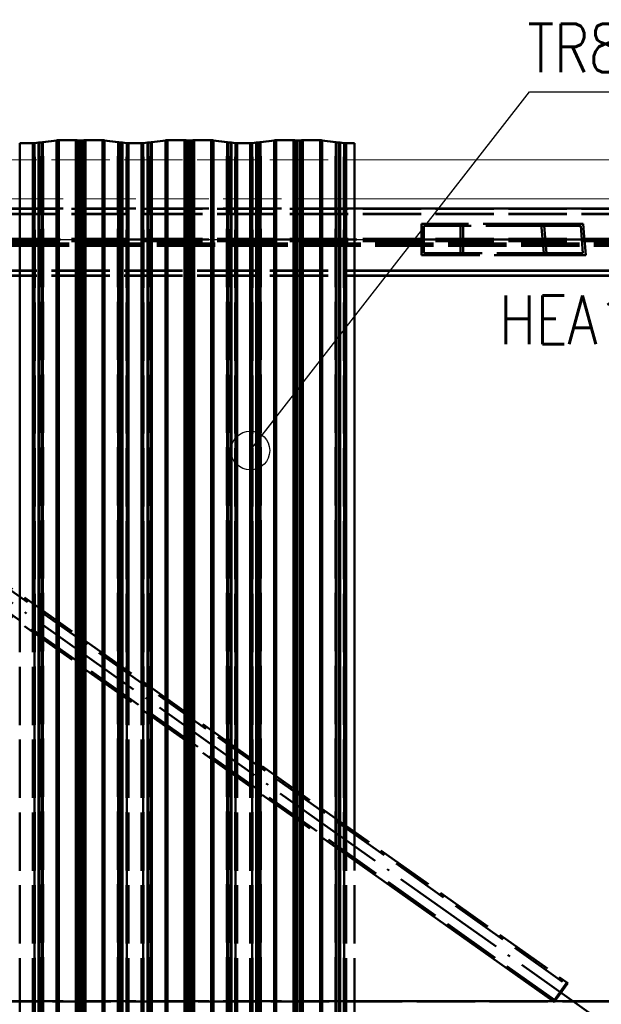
# Paper-space layout 'Layout1' of a CAD drawing. Extents: x -2 to 1033, y -36 to 596.
# Tile 81 of 126: x 385 to 415, y 476 to 526. Entities that reach past the tile are written whole.
import ezdxf

# ---------------------------------------------------------------- set-up
doc = ezdxf.new("R2010")
doc.units = 0
for name, pattern in [('ACAD_ISO02W100', [15, 12, -3]), ('ACAD_ISO04W100', [30.5, 24, -3, 0.5, -3]), ('HP_01_CER_B', [8, 5, -1, 1, -1])]:
    doc.linetypes.add(name, pattern=pattern)
for name, color, linetype, lineweight in [('SS_OSY_025', 7, 'HP_01_CER_B', 25), ('SS_PODKLADY_PANELY', 9, 'CONTINUOUS', 13), ('SS_POPIS_PROFILU', 13, 'CONTINUOUS', 25), ('SS_VAZNICE', 123, 'CONTINUOUS', 50), ('SS_ZTUŽENÍ STĚNY', 203, 'CONTINUOUS', 50), ('SS_ZTUŽENÍ STŘECHA', 211, 'CONTINUOUS', 50)]:
    doc.layers.add(name, color=color, linetype=linetype, lineweight=lineweight)
doc.layers.add('SS_PLECHY', color=7, linetype='CONTINUOUS', lineweight=50, true_color=0xb47846)
doc.styles.add('romans.shx', font='romans.shx', dxfattribs={"height": 5})

psp = doc.layouts.get("Layout1")

# ---------------------------------------------------------------- linework, layer by layer
at = {"layer": 'SS_OSY_025', "linetype": 'ACAD_ISO04W100', "ltscale": 0.25}
psp.add_line((346.5181, 514.9378), (606.5483, 514.9378), dxfattribs=at)
at = {"layer": 'SS_PLECHY', "color": 5, "linetype": 'Continuous', "ltscale": 0.25}
for p, q in [((385.967, 519.8958), (385.2961, 519.8958)), ((385.2961, 496.6714), (385.2961, 519.8958)), ((385.967, 496.1952), (385.967, 519.8958)), ((386.2705, 519.9305), (386.0588, 519.9004)), ((386.0588, 519.9004), (386.0588, 429.9443)), ((386.2705, 519.9305), (386.2705, 429.9744)), ((386.4501, 519.9412), (386.3175, 519.9345)), ((386.3175, 519.9345), (386.3175, 429.9784)), ((386.4501, 519.9412), (386.4501, 429.9851)), ((387.1966, 520.0449), (386.4899, 519.9446)), ((386.4899, 519.9446), (386.4899, 429.9885)), ((387.1966, 520.0449), (387.1966, 430.0889)), ((388.183, 520.0504), (387.3051, 520.0504)), ((387.3051, 520.0504), (387.3051, 430.0943)), ((388.183, 520.0504), (388.183, 430.0943)), ((388.3679, 520.041), (388.2571, 520.0482)), ((388.2571, 520.0482), (388.2571, 430.0922)), ((388.3679, 520.041), (388.3679, 430.085)), ((388.604, 520.0482), (388.4932, 520.041)), ((388.4932, 520.041), (388.4932, 430.085)), ((388.604, 520.0482), (388.604, 430.0922)), ((389.556, 520.0504), (388.678, 520.0504)), ((388.678, 520.0504), (388.678, 430.0943)), ((389.556, 520.0504), (389.556, 430.0943)), ((390.3712, 519.9446), (389.6645, 520.0449)), ((389.6645, 520.0449), (389.6645, 430.0889)), ((390.3712, 519.9446), (390.3712, 429.9885)), ((390.5436, 519.9345), (390.4109, 519.9412)), ((390.4109, 519.9412), (390.4109, 429.9851)), ((390.5436, 519.9345), (390.5436, 429.9784)), ((390.8023, 519.9004), (390.5906, 519.9305)), ((390.5906, 519.9305), (390.5906, 429.9744)), ((390.8023, 519.9004), (390.8023, 429.9443)), ((391.565, 519.8958), (390.8941, 519.8958)), ((390.8941, 492.6973), (390.8941, 519.8958)), ((391.565, 492.2211), (391.565, 519.8958)), ((391.8685, 519.9305), (391.6568, 519.9004)), ((391.6568, 519.9004), (391.6568, 429.9443)), ((391.8685, 519.9305), (391.8685, 429.9744)), ((392.0481, 519.9412), (391.9155, 519.9345)), ((391.9155, 519.9345), (391.9155, 429.9784)), ((392.0481, 519.9412), (392.0481, 429.9851)), ((392.7946, 520.0449), (392.0879, 519.9446)), ((392.0879, 519.9446), (392.0879, 429.9885)), ((392.7946, 520.0449), (392.7946, 430.0889)), ((393.781, 520.0504), (392.9031, 520.0504)), ((392.9031, 520.0504), (392.9031, 430.0943)), ((393.781, 520.0504), (393.781, 430.0943)), ((393.9659, 520.041), (393.8551, 520.0482)), ((393.8551, 520.0482), (393.8551, 430.0922)), ((393.9659, 520.041), (393.9659, 430.085)), ((394.202, 520.0482), (394.0912, 520.041)), ((394.0912, 520.041), (394.0912, 430.085)), ((394.202, 520.0482), (394.202, 430.0922)), ((395.154, 520.0504), (394.276, 520.0504)), ((394.276, 520.0504), (394.276, 430.0943)), ((395.154, 520.0504), (395.154, 430.0943)), ((395.9692, 519.9446), (395.2625, 520.0449)), ((395.2625, 520.0449), (395.2625, 430.0889)), ((395.9692, 519.9446), (395.9692, 429.9885)), ((396.1416, 519.9345), (396.0089, 519.9412)), ((396.0089, 519.9412), (396.0089, 429.9851)), ((396.1416, 519.9345), (396.1416, 429.9784)), ((396.4003, 519.9004), (396.1886, 519.9305)), ((396.1886, 519.9305), (396.1886, 429.9744)), ((396.4003, 519.9004), (396.4003, 429.9443)), ((397.163, 519.8958), (396.4921, 519.8958)), ((396.4921, 488.7233), (396.4921, 519.8958)), ((397.163, 488.247), (397.163, 519.8958)), ((397.4665, 519.9305), (397.2548, 519.9004)), ((397.2548, 519.9004), (397.2548, 429.9443)), ((397.4665, 519.9305), (397.4665, 429.9744)), ((397.6461, 519.9412), (397.5135, 519.9345)), ((397.5135, 519.9345), (397.5135, 429.9784)), ((397.6461, 519.9412), (397.6461, 429.9851)), ((398.3926, 520.0449), (397.6859, 519.9446)), ((397.6859, 519.9446), (397.6859, 429.9885)), ((398.3926, 520.0449), (398.3926, 430.0889)), ((399.379, 520.0504), (398.5011, 520.0504)), ((398.5011, 520.0504), (398.5011, 430.0943)), ((399.379, 520.0504), (399.379, 430.0943)), ((399.5639, 520.041), (399.4531, 520.0482)), ((399.4531, 520.0482), (399.4531, 430.0922)), ((399.5639, 520.041), (399.5639, 430.085)), ((399.8, 520.0482), (399.6892, 520.041)), ((399.6892, 520.041), (399.6892, 430.085)), ((399.8, 520.0482), (399.8, 430.0922)), ((400.752, 520.0504), (399.874, 520.0504)), ((399.874, 520.0504), (399.874, 430.0943)), ((400.752, 520.0504), (400.752, 430.0943)), ((401.5672, 519.9446), (400.8605, 520.0449)), ((400.8605, 520.0449), (400.8605, 430.0889)), ((401.5672, 519.9446), (401.5672, 429.9885)), ((401.7396, 519.9345), (401.6069, 519.9412)), ((401.6069, 519.9412), (401.6069, 429.9851)), ((401.7396, 519.9345), (401.7396, 429.9784)), ((401.9983, 519.9004), (401.7866, 519.9305)), ((401.7866, 519.9305), (401.7866, 429.9744)), ((401.9983, 519.9004), (401.9983, 429.9443)), ((402.5255, 519.8958), (402.0901, 519.8958)), ((402.0901, 484.7492), (402.0901, 519.8958)), ((402.5255, 484.4401), (402.5255, 519.8958))]:
    psp.add_line(p, q, dxfattribs=at)
at = {"layer": 'SS_PLECHY', "color": 5, "linetype": 'ACAD_ISO02W100', "ltscale": 0.25}
for p, q in [((385.967, 519.8939), (385.2961, 519.8939)), ((386.2872, 519.9295), (386.0755, 519.8994)), ((386.0755, 429.9433), (386.0755, 519.8994)), ((386.2872, 429.9734), (386.2872, 519.9295)), ((386.4596, 519.9395), (386.3269, 519.9329)), ((386.3269, 429.9768), (386.3269, 519.9329)), ((386.4596, 429.9835), (386.4596, 519.9395)), ((387.2133, 520.0439), (386.5066, 519.9436)), ((386.5066, 429.9875), (386.5066, 519.9436)), ((387.2133, 430.0878), (387.2133, 520.0439)), ((388.183, 520.0485), (387.3051, 520.0485)), ((388.3565, 520.0395), (388.2457, 520.0467)), ((388.2457, 430.0906), (388.2457, 520.0467)), ((388.3565, 430.0834), (388.3565, 520.0395)), ((388.6154, 520.0467), (388.5045, 520.0395)), ((388.5045, 430.0834), (388.5045, 520.0395)), ((388.6154, 430.0906), (388.6154, 520.0467)), ((389.556, 520.0485), (388.678, 520.0485)), ((390.3545, 519.9436), (389.6478, 520.0439)), ((389.6478, 430.0878), (389.6478, 520.0439)), ((390.3545, 429.9875), (390.3545, 519.9436)), ((390.5341, 519.9329), (390.4015, 519.9395)), ((390.4015, 429.9835), (390.4015, 519.9395)), ((390.5341, 429.9768), (390.5341, 519.9329)), ((390.7856, 519.8994), (390.5739, 519.9295)), ((390.5739, 429.9734), (390.5739, 519.9295)), ((390.7856, 429.9433), (390.7856, 519.8994)), ((391.565, 519.8939), (390.8941, 519.8939)), ((391.8852, 519.9295), (391.6735, 519.8994)), ((391.6735, 429.9433), (391.6735, 519.8994)), ((391.8852, 429.9734), (391.8852, 519.9295)), ((392.0576, 519.9395), (391.9249, 519.9329)), ((391.9249, 429.9768), (391.9249, 519.9329)), ((392.0576, 429.9835), (392.0576, 519.9395)), ((392.8113, 520.0439), (392.1046, 519.9436)), ((392.1046, 429.9875), (392.1046, 519.9436)), ((392.8113, 430.0878), (392.8113, 520.0439)), ((393.781, 520.0485), (392.9031, 520.0485)), ((393.9545, 520.0395), (393.8437, 520.0467)), ((393.8437, 430.0906), (393.8437, 520.0467)), ((393.9545, 430.0834), (393.9545, 520.0395)), ((394.2134, 520.0467), (394.1025, 520.0395)), ((394.1025, 430.0834), (394.1025, 520.0395)), ((394.2134, 430.0906), (394.2134, 520.0467)), ((395.154, 520.0485), (394.276, 520.0485)), ((395.9525, 519.9436), (395.2458, 520.0439)), ((395.2458, 430.0878), (395.2458, 520.0439)), ((395.9525, 429.9875), (395.9525, 519.9436)), ((396.1321, 519.9329), (395.9995, 519.9395)), ((395.9995, 429.9835), (395.9995, 519.9395)), ((396.1321, 429.9768), (396.1321, 519.9329)), ((396.3836, 519.8994), (396.1719, 519.9295)), ((396.1719, 429.9734), (396.1719, 519.9295)), ((396.3836, 429.9433), (396.3836, 519.8994)), ((397.163, 519.8939), (396.4921, 519.8939)), ((397.4832, 519.9295), (397.2715, 519.8994)), ((397.2715, 429.9433), (397.2715, 519.8994)), ((397.4832, 429.9734), (397.4832, 519.9295)), ((397.6556, 519.9395), (397.5229, 519.9329)), ((397.5229, 429.9768), (397.5229, 519.9329)), ((397.6556, 429.9835), (397.6556, 519.9395)), ((398.4093, 520.0439), (397.7026, 519.9436)), ((397.7026, 429.9875), (397.7026, 519.9436)), ((398.4093, 430.0878), (398.4093, 520.0439)), ((399.379, 520.0485), (398.5011, 520.0485)), ((399.5525, 520.0395), (399.4417, 520.0467)), ((399.4417, 430.0906), (399.4417, 520.0467)), ((399.5525, 430.0834), (399.5525, 520.0395)), ((399.8114, 520.0467), (399.7005, 520.0395)), ((399.7005, 430.0834), (399.7005, 520.0395)), ((399.8114, 430.0906), (399.8114, 520.0467)), ((400.752, 520.0485), (399.874, 520.0485)), ((401.5505, 519.9436), (400.8438, 520.0439)), ((400.8438, 430.0878), (400.8438, 520.0439)), ((401.5505, 429.9875), (401.5505, 519.9436)), ((401.7301, 519.9329), (401.5975, 519.9395)), ((401.5975, 429.9835), (401.5975, 519.9395)), ((401.7301, 429.9768), (401.7301, 519.9329)), ((401.9816, 519.8994), (401.7699, 519.9295)), ((401.7699, 429.9734), (401.7699, 519.9295)), ((401.9816, 429.9433), (401.9816, 519.8994)), ((402.5255, 519.8939), (402.0901, 519.8939)), ((385.2961, 429.9378), (385.2961, 496.6714)), ((385.967, 429.9378), (385.967, 496.1952)), ((390.8941, 429.9378), (390.8941, 492.6973)), ((391.565, 429.9378), (391.565, 492.2211)), ((396.4921, 429.9378), (396.4921, 488.7233)), ((397.163, 429.9378), (397.163, 488.247)), ((402.0901, 429.9378), (402.0901, 484.7492)), ((402.5255, 429.9397), (402.5255, 484.4401))]:
    psp.add_line(p, q, dxfattribs=at)
at = {"layer": 'SS_PLECHY', "color": 5, "linetype": 'Continuous', "ltscale": 0.25, "extrusion": (6.45653e-13, 0.9956, -0.093704)}
psp.add_arc((-385.967, 48.717, 517.6186), 0.11, 213.42481, 270, dxfattribs=at)
at = {"layer": 'SS_PLECHY', "color": 5, "linetype": 'ACAD_ISO02W100', "ltscale": 0.25, "extrusion": (2.28445e-13, 0.9956, -0.093704)}
psp.add_arc((-385.967, 48.717, 517.6186), 0.13, 213.42481, 270, dxfattribs=at)
at = {"layer": 'SS_PLECHY', "color": 5, "linetype": 'Continuous', "ltscale": 0.25, "extrusion": (-4.50159e-13, -0.9956, 0.093704)}
psp.add_arc((386.379, 48.7187, -517.6362), 0.13, 118.264, 146.57519, dxfattribs=at)
at = {"layer": 'SS_PLECHY', "color": 5, "linetype": 'ACAD_ISO02W100', "ltscale": 0.25, "extrusion": (6.56662e-13, -0.9956, 0.093704)}
psp.add_arc((386.379, 48.7187, -517.6362), 0.11, 118.264, 146.57519, dxfattribs=at)
at = {"layer": 'SS_PLECHY', "color": 5, "linetype": 'Continuous', "ltscale": 0.25, "extrusion": (-2.06066e-13, 0.9956, -0.093704)}
psp.add_arc((-386.3981, 48.7212, 517.6626), 0.11, 213.42481, 241.736, dxfattribs=at)
at = {"layer": 'SS_PLECHY', "color": 5, "linetype": 'ACAD_ISO02W100', "ltscale": 0.25, "extrusion": (-2.99897e-14, 0.9956, -0.093704)}
psp.add_arc((-386.3981, 48.7212, 517.6626), 0.13, 213.42481, 241.736, dxfattribs=at)
at = {"layer": 'SS_PLECHY', "color": 5, "linetype": 'Continuous', "ltscale": 0.25, "extrusion": (-3.62768e-12, -0.9956, 0.093704)}
psp.add_arc((387.3051, 48.7294, -517.7501), 0.13, 90, 146.57519, dxfattribs=at)
at = {"layer": 'SS_PLECHY', "color": 5, "linetype": 'ACAD_ISO02W100', "ltscale": 0.25, "extrusion": (-1.88598e-12, -0.9956, 0.093704)}
psp.add_arc((387.3051, 48.7294, -517.7501), 0.11, 90, 146.57519, dxfattribs=at)
at = {"layer": 'SS_PLECHY', "color": 5, "linetype": 'Continuous', "ltscale": 0.25, "extrusion": (1.51882e-12, -0.9956, 0.093704)}
psp.add_arc((388.183, 48.7294, -517.7501), 0.13, 55.29912, 90, dxfattribs=at)
at = {"layer": 'SS_PLECHY', "color": 5, "linetype": 'ACAD_ISO02W100', "ltscale": 0.25, "extrusion": (1.12356e-12, -0.9956, 0.093704)}
psp.add_arc((388.183, 48.7294, -517.7501), 0.11, 55.29912, 90, dxfattribs=at)
at = {"layer": 'SS_PLECHY', "color": 5, "linetype": 'ACAD_ISO02W100', "ltscale": 0.25, "extrusion": (-1.12203e-12, 0.9956, -0.093704)}
psp.add_arc((-388.4305, 48.7305, 517.7614), 0.13, 235.29912, 304.70088, dxfattribs=at)
at = {"layer": 'SS_PLECHY', "color": 5, "linetype": 'Continuous', "ltscale": 0.25, "extrusion": (1.71508e-12, 0.9956, -0.093704)}
psp.add_arc((-388.4305, 48.7305, 517.7614), 0.11, 235.29912, 304.70088, dxfattribs=at)
at = {"layer": 'SS_PLECHY', "color": 5, "linetype": 'Continuous', "ltscale": 0.25, "extrusion": (-9.80196e-13, -0.9956, 0.093704)}
psp.add_arc((388.678, 48.7294, -517.7501), 0.13, 90, 124.70088, dxfattribs=at)
at = {"layer": 'SS_PLECHY', "color": 5, "linetype": 'ACAD_ISO02W100', "ltscale": 0.25, "extrusion": (-1.79522e-12, -0.9956, 0.093704)}
psp.add_arc((388.678, 48.7294, -517.7501), 0.11, 90, 124.70088, dxfattribs=at)
at = {"layer": 'SS_PLECHY', "color": 5, "linetype": 'Continuous', "ltscale": 0.25, "extrusion": (1.14572e-12, -0.9956, 0.093704)}
psp.add_arc((389.556, 48.7294, -517.7501), 0.13, 33.42481, 90, dxfattribs=at)
at = {"layer": 'SS_PLECHY', "color": 5, "linetype": 'ACAD_ISO02W100', "ltscale": 0.25, "extrusion": (2.27105e-12, -0.9956, 0.093704)}
psp.add_arc((389.556, 48.7294, -517.7501), 0.11, 33.42481, 90, dxfattribs=at)
at = {"layer": 'SS_PLECHY', "color": 5, "linetype": 'ACAD_ISO02W100', "ltscale": 0.25, "extrusion": (-5.07477e-13, 0.9956, -0.093704)}
psp.add_arc((-390.463, 48.7212, 517.6626), 0.13, 298.264, 326.57519, dxfattribs=at)
at = {"layer": 'SS_PLECHY', "color": 5, "linetype": 'Continuous', "ltscale": 0.25, "extrusion": (-2.72024e-13, 0.9956, -0.093704)}
psp.add_arc((-390.463, 48.7212, 517.6626), 0.11, 298.264, 326.57519, dxfattribs=at)
at = {"layer": 'SS_PLECHY', "color": 5, "linetype": 'ACAD_ISO02W100', "ltscale": 0.25, "extrusion": (-1.16481e-12, -0.9956, 0.093704)}
psp.add_arc((390.4821, 48.7187, -517.6362), 0.11, 33.42481, 61.736, dxfattribs=at)
at = {"layer": 'SS_PLECHY', "color": 5, "linetype": 'Continuous', "ltscale": 0.25, "extrusion": (-1.00043e-12, -0.9956, 0.093704)}
psp.add_arc((390.4821, 48.7187, -517.6362), 0.13, 33.42481, 61.736, dxfattribs=at)
at = {"layer": 'SS_PLECHY', "color": 5, "linetype": 'ACAD_ISO02W100', "ltscale": 0.25, "extrusion": (-6.78666e-13, 0.9956, -0.093704)}
psp.add_arc((-390.8941, 48.717, 517.6186), 0.13, 270, 326.57519, dxfattribs=at)
at = {"layer": 'SS_PLECHY', "color": 5, "linetype": 'Continuous', "ltscale": 0.25, "extrusion": (-2.39363e-12, 0.9956, -0.093704)}
psp.add_arc((-390.8941, 48.717, 517.6186), 0.11, 270, 326.57519, dxfattribs=at)
at = {"layer": 'SS_PLECHY', "color": 5, "linetype": 'Continuous', "ltscale": 0.25, "extrusion": (1.33401e-12, 0.9956, -0.093704)}
psp.add_arc((-391.565, 48.717, 517.6186), 0.11, 213.42481, 270, dxfattribs=at)
at = {"layer": 'SS_PLECHY', "color": 5, "linetype": 'ACAD_ISO02W100', "ltscale": 0.25, "extrusion": (1.32355e-12, 0.9956, -0.093704)}
psp.add_arc((-391.565, 48.717, 517.6186), 0.13, 213.42481, 270, dxfattribs=at)
at = {"layer": 'SS_PLECHY', "color": 5, "linetype": 'Continuous', "ltscale": 0.25, "extrusion": (5.98746e-13, -0.9956, 0.093704)}
psp.add_arc((391.977, 48.7187, -517.6362), 0.13, 118.264, 146.57519, dxfattribs=at)
at = {"layer": 'SS_PLECHY', "color": 5, "linetype": 'ACAD_ISO02W100', "ltscale": 0.25, "extrusion": (1.65893e-12, -0.9956, 0.093704)}
psp.add_arc((391.977, 48.7187, -517.6362), 0.11, 118.264, 146.57519, dxfattribs=at)
at = {"layer": 'SS_PLECHY', "color": 5, "linetype": 'Continuous', "ltscale": 0.25, "extrusion": (-2.20289e-13, 0.9956, -0.093704)}
psp.add_arc((-391.9961, 48.7212, 517.6626), 0.11, 213.42481, 241.736, dxfattribs=at)
at = {"layer": 'SS_PLECHY', "color": 5, "linetype": 'ACAD_ISO02W100', "ltscale": 0.25, "extrusion": (1.06512e-12, 0.9956, -0.093704)}
psp.add_arc((-391.9961, 48.7212, 517.6626), 0.13, 213.42481, 241.736, dxfattribs=at)
at = {"layer": 'SS_PLECHY', "color": 5, "linetype": 'Continuous', "ltscale": 0.25, "extrusion": (-2.53257e-12, -0.9956, 0.093704)}
psp.add_arc((392.9031, 48.7294, -517.7501), 0.13, 90, 146.57519, dxfattribs=at)
at = {"layer": 'SS_PLECHY', "color": 5, "linetype": 'ACAD_ISO02W100', "ltscale": 0.25, "extrusion": (-1.19763e-12, -0.9956, 0.093704)}
psp.add_arc((392.9031, 48.7294, -517.7501), 0.11, 90, 146.57519, dxfattribs=at)
at = {"layer": 'SS_PLECHY', "color": 5, "linetype": 'Continuous', "ltscale": 0.25, "extrusion": (1.07949e-12, -0.9956, 0.093704)}
psp.add_arc((393.781, 48.7294, -517.7501), 0.13, 55.29912, 90, dxfattribs=at)
at = {"layer": 'SS_PLECHY', "color": 5, "linetype": 'ACAD_ISO02W100', "ltscale": 0.25, "extrusion": (6.04331e-13, -0.9956, 0.093704)}
psp.add_arc((393.781, 48.7294, -517.7501), 0.11, 55.29912, 90, dxfattribs=at)
at = {"layer": 'SS_PLECHY', "color": 5, "linetype": 'ACAD_ISO02W100', "ltscale": 0.25, "extrusion": (-8.08838e-13, 0.9956, -0.093704)}
psp.add_arc((-394.0285, 48.7305, 517.7614), 0.13, 235.29912, 304.70088, dxfattribs=at)
at = {"layer": 'SS_PLECHY', "color": 5, "linetype": 'Continuous', "ltscale": 0.25, "extrusion": (1.19164e-12, 0.9956, -0.093704)}
psp.add_arc((-394.0285, 48.7305, 517.7614), 0.11, 235.29912, 304.70088, dxfattribs=at)
at = {"layer": 'SS_PLECHY', "color": 5, "linetype": 'Continuous', "ltscale": 0.25, "extrusion": (-7.82787e-13, -0.9956, 0.093704)}
psp.add_arc((394.276, 48.7294, -517.7501), 0.13, 90, 124.70088, dxfattribs=at)
at = {"layer": 'SS_PLECHY', "color": 5, "linetype": 'ACAD_ISO02W100', "ltscale": 0.25, "extrusion": (-7.51113e-13, -0.9956, 0.093704)}
psp.add_arc((394.276, 48.7294, -517.7501), 0.11, 90, 124.70088, dxfattribs=at)
at = {"layer": 'SS_PLECHY', "color": 5, "linetype": 'Continuous', "ltscale": 0.25, "extrusion": (5.63256e-13, -0.9956, 0.093704)}
psp.add_arc((395.154, 48.7294, -517.7501), 0.13, 33.42481, 90, dxfattribs=at)
at = {"layer": 'SS_PLECHY', "color": 5, "linetype": 'ACAD_ISO02W100', "ltscale": 0.25, "extrusion": (9.76813e-13, -0.9956, 0.093704)}
psp.add_arc((395.154, 48.7294, -517.7501), 0.11, 33.42481, 90, dxfattribs=at)
at = {"layer": 'SS_PLECHY', "color": 5, "linetype": 'ACAD_ISO02W100', "ltscale": 0.25, "extrusion": (-1.35555e-12, 0.9956, -0.093704)}
psp.add_arc((-396.061, 48.7212, 517.6626), 0.13, 298.264, 326.57519, dxfattribs=at)
at = {"layer": 'SS_PLECHY', "color": 5, "linetype": 'Continuous', "ltscale": 0.25, "extrusion": (-1.56622e-12, 0.9956, -0.093704)}
psp.add_arc((-396.061, 48.7212, 517.6626), 0.11, 298.264, 326.57519, dxfattribs=at)
at = {"layer": 'SS_PLECHY', "color": 5, "linetype": 'ACAD_ISO02W100', "ltscale": 0.25, "extrusion": (-2.45901e-12, -0.9956, 0.093704)}
psp.add_arc((396.0801, 48.7187, -517.6362), 0.11, 33.42481, 61.736, dxfattribs=at)
at = {"layer": 'SS_PLECHY', "color": 5, "linetype": 'Continuous', "ltscale": 0.25, "extrusion": (-1.80838e-12, -0.9956, 0.093704)}
psp.add_arc((396.0801, 48.7187, -517.6362), 0.13, 33.42481, 61.736, dxfattribs=at)
at = {"layer": 'SS_PLECHY', "color": 5, "linetype": 'ACAD_ISO02W100', "ltscale": 0.25, "extrusion": (-1.26111e-12, 0.9956, -0.093704)}
psp.add_arc((-396.4921, 48.717, 517.6186), 0.13, 270, 326.57519, dxfattribs=at)
at = {"layer": 'SS_PLECHY', "color": 5, "linetype": 'Continuous', "ltscale": 0.25, "extrusion": (-3.6878e-12, 0.9956, -0.093704)}
psp.add_arc((-396.4921, 48.717, 517.6186), 0.11, 270, 326.57519, dxfattribs=at)
at = {"layer": 'SS_PLECHY', "color": 5, "linetype": 'Continuous', "ltscale": 0.25, "extrusion": (2.02237e-12, 0.9956, -0.093704)}
psp.add_arc((-397.163, 48.717, 517.6186), 0.11, 213.42481, 270, dxfattribs=at)
at = {"layer": 'SS_PLECHY', "color": 5, "linetype": 'ACAD_ISO02W100', "ltscale": 0.25, "extrusion": (2.41866e-12, 0.9956, -0.093704)}
psp.add_arc((-397.163, 48.717, 517.6186), 0.13, 213.42481, 270, dxfattribs=at)
at = {"layer": 'SS_PLECHY', "color": 5, "linetype": 'Continuous', "ltscale": 0.25, "extrusion": (1.957e-12, -0.9956, 0.093704)}
psp.add_arc((397.575, 48.7187, -517.6362), 0.13, 118.264, 146.57519, dxfattribs=at)
at = {"layer": 'SS_PLECHY', "color": 5, "linetype": 'ACAD_ISO02W100', "ltscale": 0.25, "extrusion": (2.85973e-12, -0.9956, 0.093704)}
psp.add_arc((397.575, 48.7187, -517.6362), 0.11, 118.264, 146.57519, dxfattribs=at)
at = {"layer": 'SS_PLECHY', "color": 5, "linetype": 'Continuous', "ltscale": 0.25, "extrusion": (9.89875e-13, 0.9956, -0.093704)}
psp.add_arc((-397.5941, 48.7212, 517.6626), 0.11, 213.42481, 241.736, dxfattribs=at)
at = {"layer": 'SS_PLECHY', "color": 5, "linetype": 'ACAD_ISO02W100', "ltscale": 0.25, "extrusion": (2.3772e-12, 0.9956, -0.093704)}
psp.add_arc((-397.5941, 48.7212, 517.6626), 0.13, 213.42481, 241.736, dxfattribs=at)
at = {"layer": 'SS_PLECHY', "color": 5, "linetype": 'Continuous', "ltscale": 0.25, "extrusion": (-1.43749e-12, -0.9956, 0.093704)}
psp.add_arc((398.5011, 48.7294, -517.7501), 0.13, 90, 146.57519, dxfattribs=at)
at = {"layer": 'SS_PLECHY', "color": 5, "linetype": 'ACAD_ISO02W100', "ltscale": 0.25, "extrusion": (-5.09271e-13, -0.9956, 0.093704)}
psp.add_arc((398.5011, 48.7294, -517.7501), 0.11, 90, 146.57519, dxfattribs=at)
at = {"layer": 'SS_PLECHY', "color": 5, "linetype": 'Continuous', "ltscale": 0.25, "extrusion": (1.50734e-13, -0.9956, 0.093704)}
psp.add_arc((399.379, 48.7294, -517.7501), 0.13, 55.29912, 90, dxfattribs=at)
at = {"layer": 'SS_PLECHY', "color": 5, "linetype": 'ACAD_ISO02W100', "ltscale": 0.25, "extrusion": (8.99727e-14, -0.9956, 0.093704)}
psp.add_arc((399.379, 48.7294, -517.7501), 0.11, 55.29912, 90, dxfattribs=at)
at = {"layer": 'SS_PLECHY', "color": 5, "linetype": 'ACAD_ISO02W100', "ltscale": 0.25, "extrusion": (1.32012e-14, 0.9956, -0.093704)}
psp.add_arc((-399.6265, 48.7305, 517.7614), 0.13, 235.29912, 304.70088, dxfattribs=at)
at = {"layer": 'SS_PLECHY', "color": 5, "linetype": 'Continuous', "ltscale": 0.25, "extrusion": (3.13035e-13, 0.9956, -0.093704)}
psp.add_arc((-399.6265, 48.7305, 517.7614), 0.11, 235.29912, 304.70088, dxfattribs=at)
at = {"layer": 'SS_PLECHY', "color": 5, "linetype": 'Continuous', "ltscale": 0.25, "extrusion": (-6.36982e-14, -0.9956, 0.093704)}
psp.add_arc((399.874, 48.7294, -517.7501), 0.13, 90, 124.70088, dxfattribs=at)
at = {"layer": 'SS_PLECHY', "color": 5, "linetype": 'ACAD_ISO02W100', "ltscale": 0.25, "extrusion": (7.94771e-14, -0.9956, 0.093704)}
psp.add_arc((399.874, 48.7294, -517.7501), 0.11, 90, 124.70088, dxfattribs=at)
at = {"layer": 'SS_PLECHY', "color": 5, "linetype": 'Continuous', "ltscale": 0.25, "extrusion": (-1.91904e-14, -0.9956, 0.093704)}
psp.add_arc((400.752, 48.7294, -517.7501), 0.13, 33.42481, 90, dxfattribs=at)
at = {"layer": 'SS_PLECHY', "color": 5, "linetype": 'ACAD_ISO02W100', "ltscale": 0.25, "extrusion": (-3.17386e-13, -0.9956, 0.093704)}
psp.add_arc((400.752, 48.7294, -517.7501), 0.11, 33.42481, 90, dxfattribs=at)
at = {"layer": 'SS_PLECHY', "color": 5, "linetype": 'ACAD_ISO02W100', "ltscale": 0.25, "extrusion": (-2.20362e-12, 0.9956, -0.093704)}
psp.add_arc((-401.659, 48.7212, 517.6626), 0.13, 298.264, 326.57519, dxfattribs=at)
at = {"layer": 'SS_PLECHY', "color": 5, "linetype": 'Continuous', "ltscale": 0.25, "extrusion": (-2.86046e-12, 0.9956, -0.093704)}
psp.add_arc((-401.659, 48.7212, 517.6626), 0.11, 298.264, 326.57519, dxfattribs=at)
at = {"layer": 'SS_PLECHY', "color": 5, "linetype": 'ACAD_ISO02W100', "ltscale": 0.25, "extrusion": (-3.75321e-12, -0.9956, 0.093704)}
psp.add_arc((401.6781, 48.7187, -517.6362), 0.11, 33.42481, 61.736, dxfattribs=at)
at = {"layer": 'SS_PLECHY', "color": 5, "linetype": 'Continuous', "ltscale": 0.25, "extrusion": (-2.66437e-12, -0.9956, 0.093704)}
psp.add_arc((401.6781, 48.7187, -517.6362), 0.13, 33.42481, 61.736, dxfattribs=at)
at = {"layer": 'SS_PLECHY', "color": 5, "linetype": 'ACAD_ISO02W100', "ltscale": 0.25, "extrusion": (-1.95898e-12, 0.9956, -0.093704)}
psp.add_arc((-402.0901, 48.717, 517.6186), 0.13, 270, 326.57519, dxfattribs=at)
at = {"layer": 'SS_PLECHY', "color": 5, "linetype": 'Continuous', "ltscale": 0.25, "extrusion": (-5.23847e-12, 0.9956, -0.093704)}
psp.add_arc((-402.0901, 48.717, 517.6186), 0.11, 270, 326.57519, dxfattribs=at)
at = {"layer": 'SS_PODKLADY_PANELY', "color": 9, "linetype": 'ACAD_ISO02W100', "ltscale": 0.25}
for p, q in [((379.4272, 519.0378), (402.5255, 519.0378)), ((402.5255, 517.0378), (379.4272, 517.0378))]:
    psp.add_line(p, q, dxfattribs=at)
at = {"layer": 'SS_PODKLADY_PANELY', "color": 9, "linetype": 'Continuous', "ltscale": 0.25}
for p, q in [((402.5255, 519.0378), (541.1156, 519.0378)), ((470.9288, 517.0378), (402.5255, 517.0378))]:
    psp.add_line(p, q, dxfattribs=at)
at = {"layer": 'SS_POPIS_PROFILU', "color": 0, "linetype": 'ByBlock', "lineweight": -2}
psp.add_line((397.163, 504.0714), (398.3911, 505.6499), dxfattribs=at)
at = {"layer": 'SS_POPIS_PROFILU', "color": 13}
psp.add_lwpolyline([(397.163, 504.0714), (411.54, 522.5499), (433.9209, 522.5499)], dxfattribs=at)
at = {"layer": 'SS_POPIS_PROFILU', "color": 0, "linetype": 'ByBlock', "lineweight": -2}
psp.add_circle((397.163, 504.0714), 1, dxfattribs=at)
at = {"layer": 'SS_VAZNICE', "color": 3, "linetype": 'ACAD_ISO02W100', "ltscale": 0.25}
for p, q in [((473.4538, 516.5139), (358.5989, 516.5139)), ((473.4538, 516.2628), (358.5989, 516.2628)), ((473.4538, 516.2459), (358.5989, 516.2459)), ((402.5255, 516.5308), (379.4272, 516.5308)), ((473.4538, 514.9807), (358.5989, 514.9807)), ((473.4538, 514.8612), (358.5989, 514.8612)), ((358.5989, 514.7296), (473.4538, 514.7296)), ((358.5989, 514.6101), (473.4538, 514.6101)), ((379.4272, 513.3449), (402.5255, 513.3449)), ((379.4272, 513.328), (402.5255, 513.328)), ((379.4272, 513.0769), (402.5255, 513.0769)), ((379.4272, 513.06), (402.5255, 513.06)), ((360.7289, 475.6943), (470.9288, 475.6943)), ((402.5255, 475.7112), (379.4272, 475.7112))]:
    psp.add_line(p, q, dxfattribs=at)
at = {"layer": 'SS_VAZNICE', "color": 1, "linetype": 'Continuous', "ltscale": 0.25}
for p, q in [((473.4538, 516.5308), (402.5255, 516.5308)), ((402.5255, 513.3449), (473.4538, 513.3449)), ((402.5255, 513.328), (473.4538, 513.328)), ((402.5255, 513.0769), (469.8709, 513.0769)), ((402.5255, 513.06), (469.8472, 513.06)), ((470.9288, 475.7112), (402.5255, 475.7112))]:
    psp.add_line(p, q, dxfattribs=at)
at = {"layer": 'SS_VAZNICE', "color": 7, "linetype": 'ACAD_ISO04W100', "ltscale": 0.25}
psp.add_line((358.5288, 514.9378), (473.5288, 514.9378), dxfattribs=at)
at = {"layer": 'SS_ZTUŽENÍ STĚNY', "color": 3, "linetype": 'ACAD_ISO02W100', "ltscale": 0.25}
for p, q in [((412.1424, 515.7378), (405.969, 515.7378)), ((405.969, 515.7378), (405.969, 514.1378)), ((412.2853, 515.6378), (406.1034, 515.6378)), ((406.1034, 515.6378), (406.1034, 514.2378)), ((407.9855, 515.6378), (407.9855, 514.2378)), ((408.1199, 515.7378), (408.1199, 514.1378)), ((412.2692, 514.2378), (412.1424, 515.7378)), ((414.2933, 515.7378), (412.1424, 515.7378)), ((412.4037, 514.2378), (412.2853, 515.6378)), ((414.1673, 515.6378), (412.2853, 515.6378)), ((414.2857, 514.2378), (414.1673, 515.6378)), ((414.3674, 514.8612), (414.2933, 515.7378)), ((414.3786, 514.7296), (414.3674, 514.8612)), ((414.4286, 514.1378), (414.3786, 514.7296)), ((405.969, 514.1378), (412.2777, 514.1378)), ((406.1034, 514.2378), (412.4037, 514.2378)), ((412.2777, 514.1378), (412.2692, 514.2378)), ((412.2777, 514.1378), (414.4286, 514.1378)), ((412.4037, 514.2378), (414.2857, 514.2378))]:
    psp.add_line(p, q, dxfattribs=at)
at = {"layer": 'SS_ZTUŽENÍ STĚNY', "color": 7, "linetype": 'ACAD_ISO04W100', "ltscale": 0.25}
psp.add_line((416.0288, 514.9378), (407.0445, 514.9378), dxfattribs=at)
at = {"layer": 'SS_ZTUŽENÍ STŘECHA', "color": 7, "linetype": 'ACAD_ISO04W100', "ltscale": 0.25}
psp.add_line((416.0288, 474.1182), (358.5288, 514.9378), dxfattribs=at)
at = {"layer": 'SS_ZTUŽENÍ STŘECHA', "color": 3, "linetype": 'ACAD_ISO02W100', "ltscale": 0.25}
for p, q in [((361.8545, 513.1901), (413.44, 476.5692)), ((412.8168, 475.7853), (361.2756, 512.3747)), ((379.4272, 500.8378), (413.5024, 476.6476)), ((379.4272, 499.3661), (402.5255, 482.9685)), ((412.7484, 475.7112), (412.7545, 475.7069)), ((412.7484, 475.7112), (412.7545, 475.7069)), ((412.7545, 475.7069), (412.7575, 475.7112)), ((412.7545, 475.7069), (412.8077, 475.6691)), ((412.8077, 475.6691), (412.8376, 475.7112))]:
    psp.add_line(p, q, dxfattribs=at)
at = {"layer": 'SS_ZTUŽENÍ STŘECHA', "color": 1, "linetype": 'Continuous', "ltscale": 0.25}
for p, q in [((402.5255, 482.9685), (412.7484, 475.7112)), ((412.8124, 475.7884), (413.4491, 476.6854)), ((412.8168, 475.7853), (413.3957, 476.6007)), ((412.8376, 475.7112), (413.5024, 476.6476)), ((413.3957, 476.6007), (413.44, 476.5692)), ((413.5024, 476.6476), (413.4491, 476.6854)), ((412.8612, 475.7538), (413.44, 476.5692)), ((412.7575, 475.7112), (412.8124, 475.7884)), ((412.8612, 475.7538), (412.8168, 475.7853))]:
    psp.add_line(p, q, dxfattribs=at)

# ---------------------------------------------------------------- texts
at = {"layer": 'SS_POPIS_PROFILU', "color": 13, "style": 'romans.shx', "width": 0.8}
for s, p in [('TR85/280-1.0', (411.4243, 523.5499)), ('HEA160', (409.9775, 509.55))]:
    psp.add_text(s, height=2.5, dxfattribs=at).set_placement(p)

doc.saveas('drawing.dxf')
